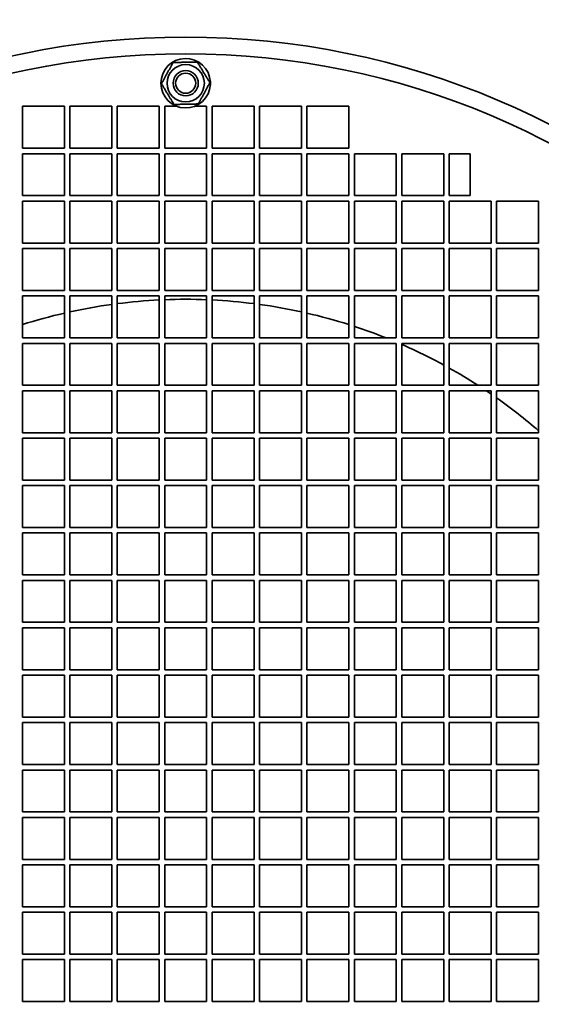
# Model space of a CAD drawing. Header units: millimetres. Extents: x 589 to 1091, y 185 to 1003.
# Tile 3 of 5: x 837 to 961, y 588 to 823. Entities that reach past the tile are written whole.
import ezdxf

# ---------------------------------------------------------------- set-up
doc = ezdxf.new("R2010")
doc.units = ezdxf.units.MM
doc.header["$LTSCALE"] = 4
doc.layers.add('Krawędzie widoczne(ISO)', color=7, linetype='Continuous', lineweight=35, true_color=0x262659)

msp = doc.modelspace()

# ---------------------------------------------------------------- linework, layer by layer
at = {"layer": 'Krawędzie widoczne(ISO)'}
for p, q in [((882.1, 807.68), (881.74, 807.68)), ((881.86, 808.32), (882.1, 808.32)), ((837.31, 802.5), (847.31, 802.5)), ((837.31, 792.5), (837.31, 802.5)), ((847.31, 802.5), (847.31, 792.5)), ((848.61, 802.5), (858.61, 802.5)), ((848.61, 792.5), (848.61, 802.5)), ((858.61, 802.5), (858.61, 792.5)), ((859.91, 802.5), (869.91, 802.5)), ((859.91, 792.5), (859.91, 802.5)), ((869.91, 802.5), (869.91, 792.5)), ((871.21, 792.5), (871.21, 802.5)), ((871.21, 802.5), (874.07, 802.5)), ((878.34, 802.5), (881.21, 802.5)), ((881.21, 802.5), (881.21, 792.5)), ((882.51, 792.5), (882.51, 802.5)), ((882.51, 802.5), (892.51, 802.5)), ((892.51, 802.5), (892.51, 792.5)), ((893.81, 792.5), (893.81, 802.5)), ((893.81, 802.5), (903.81, 802.5)), ((903.81, 802.5), (903.81, 792.5)), ((905.11, 792.5), (905.11, 802.5)), ((905.11, 802.5), (915.11, 802.5)), ((915.11, 802.5), (915.11, 792.5)), ((847.31, 792.5), (837.31, 792.5)), ((837.31, 791.2), (847.31, 791.2)), ((837.31, 781.2), (837.31, 791.2)), ((847.31, 791.2), (847.31, 781.2)), ((858.61, 792.5), (848.61, 792.5)), ((848.61, 791.2), (858.61, 791.2)), ((848.61, 781.2), (848.61, 791.2)), ((858.61, 791.2), (858.61, 781.2)), ((869.91, 792.5), (859.91, 792.5)), ((859.91, 791.2), (869.91, 791.2)), ((859.91, 781.2), (859.91, 791.2)), ((869.91, 791.2), (869.91, 781.2)), ((881.21, 792.5), (871.21, 792.5)), ((871.21, 781.2), (871.21, 791.2)), ((871.21, 791.2), (881.21, 791.2)), ((881.21, 791.2), (881.21, 781.2)), ((892.51, 792.5), (882.51, 792.5)), ((882.51, 781.2), (882.51, 791.2)), ((882.51, 791.2), (892.51, 791.2)), ((892.51, 791.2), (892.51, 781.2)), ((903.81, 792.5), (893.81, 792.5)), ((893.81, 781.2), (893.81, 791.2)), ((893.81, 791.2), (903.81, 791.2)), ((903.81, 791.2), (903.81, 781.2)), ((915.11, 792.5), (905.11, 792.5)), ((905.11, 781.2), (905.11, 791.2)), ((905.11, 791.2), (915.11, 791.2)), ((915.11, 791.2), (915.11, 781.2)), ((916.41, 781.2), (916.41, 791.2)), ((916.41, 791.2), (926.41, 791.2)), ((926.41, 791.2), (926.41, 781.2)), ((927.71, 781.2), (927.71, 791.2)), ((927.71, 791.2), (937.71, 791.2)), ((937.71, 791.2), (937.71, 781.2)), ((939.01, 791.2), (944.01, 791.2)), ((939.01, 781.2), (939.01, 791.2)), ((944.01, 791.2), (944.01, 781.2)), ((847.31, 781.2), (837.31, 781.2)), ((837.31, 779.9), (847.31, 779.9)), ((837.31, 769.9), (837.31, 779.9)), ((847.31, 779.9), (847.31, 769.9)), ((858.61, 781.2), (848.61, 781.2)), ((848.61, 779.9), (858.61, 779.9)), ((848.61, 769.9), (848.61, 779.9)), ((858.61, 779.9), (858.61, 769.9)), ((869.91, 781.2), (859.91, 781.2)), ((859.91, 779.9), (869.91, 779.9)), ((859.91, 769.9), (859.91, 779.9)), ((869.91, 779.9), (869.91, 769.9)), ((881.21, 781.2), (871.21, 781.2)), ((871.21, 769.9), (871.21, 779.9)), ((871.21, 779.9), (881.21, 779.9)), ((881.21, 779.9), (881.21, 769.9)), ((892.51, 781.2), (882.51, 781.2)), ((882.51, 769.9), (882.51, 779.9)), ((882.51, 779.9), (892.51, 779.9)), ((892.51, 779.9), (892.51, 769.9)), ((903.81, 781.2), (893.81, 781.2)), ((893.81, 769.9), (893.81, 779.9)), ((893.81, 779.9), (903.81, 779.9)), ((903.81, 779.9), (903.81, 769.9)), ((915.11, 781.2), (905.11, 781.2)), ((905.11, 769.9), (905.11, 779.9)), ((905.11, 779.9), (915.11, 779.9)), ((915.11, 779.9), (915.11, 769.9)), ((926.41, 781.2), (916.41, 781.2)), ((916.41, 769.9), (916.41, 779.9)), ((916.41, 779.9), (926.41, 779.9)), ((926.41, 779.9), (926.41, 769.9)), ((937.71, 781.2), (927.71, 781.2)), ((927.71, 769.9), (927.71, 779.9)), ((927.71, 779.9), (937.71, 779.9)), ((937.71, 779.9), (937.71, 769.9)), ((944.01, 781.2), (939.01, 781.2)), ((939.01, 769.9), (939.01, 779.9)), ((939.01, 779.9), (949.01, 779.9)), ((949.01, 779.9), (949.01, 769.9)), ((950.31, 769.9), (950.31, 779.9)), ((950.31, 779.9), (960.31, 779.9)), ((960.31, 779.9), (960.31, 769.9)), ((847.31, 769.9), (837.31, 769.9)), ((858.61, 769.9), (848.61, 769.9)), ((869.91, 769.9), (859.91, 769.9)), ((881.21, 769.9), (871.21, 769.9)), ((892.51, 769.9), (882.51, 769.9)), ((903.81, 769.9), (893.81, 769.9)), ((915.11, 769.9), (905.11, 769.9)), ((926.41, 769.9), (916.41, 769.9)), ((937.71, 769.9), (927.71, 769.9)), ((949.01, 769.9), (939.01, 769.9)), ((960.31, 769.9), (950.31, 769.9)), ((837.31, 768.6), (847.31, 768.6)), ((837.31, 758.6), (837.31, 768.6)), ((847.31, 768.6), (847.31, 758.6)), ((848.61, 768.6), (858.61, 768.6)), ((848.61, 758.6), (848.61, 768.6)), ((858.61, 768.6), (858.61, 758.6)), ((859.91, 768.6), (869.91, 768.6)), ((859.91, 758.6), (859.91, 768.6)), ((869.91, 768.6), (869.91, 758.6)), ((871.21, 758.6), (871.21, 768.6)), ((871.21, 768.6), (881.21, 768.6)), ((881.21, 768.6), (881.21, 758.6)), ((882.51, 758.6), (882.51, 768.6)), ((882.51, 768.6), (892.51, 768.6)), ((892.51, 768.6), (892.51, 758.6)), ((893.81, 758.6), (893.81, 768.6)), ((893.81, 768.6), (903.81, 768.6)), ((903.81, 768.6), (903.81, 758.6)), ((905.11, 758.6), (905.11, 768.6)), ((905.11, 768.6), (915.11, 768.6)), ((915.11, 768.6), (915.11, 758.6)), ((916.41, 758.6), (916.41, 768.6)), ((916.41, 768.6), (926.41, 768.6)), ((926.41, 768.6), (926.41, 758.6)), ((927.71, 758.6), (927.71, 768.6)), ((927.71, 768.6), (937.71, 768.6)), ((937.71, 768.6), (937.71, 758.6)), ((939.01, 758.6), (939.01, 768.6)), ((939.01, 768.6), (949.01, 768.6)), ((949.01, 768.6), (949.01, 758.6)), ((950.31, 758.6), (950.31, 768.6)), ((950.31, 768.6), (960.31, 768.6)), ((960.31, 768.6), (960.31, 758.6)), ((847.31, 758.6), (837.31, 758.6)), ((858.61, 758.6), (848.61, 758.6)), ((869.91, 758.6), (859.91, 758.6)), ((881.21, 758.6), (871.21, 758.6)), ((892.51, 758.6), (882.51, 758.6)), ((903.81, 758.6), (893.81, 758.6)), ((915.11, 758.6), (905.11, 758.6)), ((926.41, 758.6), (916.41, 758.6)), ((937.71, 758.6), (927.71, 758.6)), ((949.01, 758.6), (939.01, 758.6)), ((960.31, 758.6), (950.31, 758.6)), ((837.31, 757.3), (847.31, 757.3)), ((837.31, 747.3), (837.31, 757.3)), ((847.31, 757.3), (847.31, 747.3)), ((848.61, 757.3), (858.61, 757.3)), ((848.61, 747.3), (848.61, 757.3)), ((858.61, 757.3), (858.61, 747.3)), ((859.91, 757.3), (869.91, 757.3)), ((859.91, 747.3), (859.91, 757.3)), ((869.91, 757.3), (869.91, 747.3)), ((871.21, 747.3), (871.21, 757.3)), ((871.21, 757.3), (881.21, 757.3)), ((881.21, 757.3), (881.21, 747.3)), ((882.51, 747.3), (882.51, 757.3)), ((882.51, 757.3), (892.51, 757.3)), ((892.51, 757.3), (892.51, 747.3)), ((893.81, 747.3), (893.81, 757.3)), ((893.81, 757.3), (903.81, 757.3)), ((903.81, 757.3), (903.81, 747.3)), ((905.11, 747.3), (905.11, 757.3)), ((905.11, 757.3), (915.11, 757.3)), ((915.11, 757.3), (915.11, 747.3)), ((916.41, 747.3), (916.41, 757.3)), ((916.41, 757.3), (926.41, 757.3)), ((926.41, 757.3), (926.41, 747.3)), ((927.71, 747.3), (927.71, 757.3)), ((927.71, 757.3), (937.71, 757.3)), ((937.71, 757.3), (937.71, 747.3)), ((939.01, 747.3), (939.01, 757.3)), ((939.01, 757.3), (949.01, 757.3)), ((949.01, 757.3), (949.01, 747.3)), ((950.31, 747.3), (950.31, 757.3)), ((950.31, 757.3), (960.31, 757.3)), ((960.31, 757.3), (960.31, 747.3)), ((847.31, 747.3), (837.31, 747.3)), ((858.61, 747.3), (848.61, 747.3)), ((869.91, 747.3), (859.91, 747.3)), ((881.21, 747.3), (871.21, 747.3)), ((892.51, 747.3), (882.51, 747.3)), ((903.81, 747.3), (893.81, 747.3)), ((915.11, 747.3), (905.11, 747.3)), ((926.41, 747.3), (916.41, 747.3)), ((937.71, 747.3), (927.71, 747.3)), ((949.01, 747.3), (939.01, 747.3)), ((960.31, 747.3), (950.31, 747.3)), ((837.31, 746), (847.31, 746)), ((837.31, 736), (837.31, 746)), ((847.31, 746), (847.31, 736)), ((848.61, 746), (858.61, 746)), ((848.61, 736), (848.61, 746)), ((858.61, 746), (858.61, 736)), ((859.91, 746), (869.91, 746)), ((859.91, 736), (859.91, 746)), ((869.91, 746), (869.91, 736)), ((871.21, 736), (871.21, 746)), ((871.21, 746), (881.21, 746)), ((881.21, 746), (881.21, 736)), ((882.51, 736), (882.51, 746)), ((882.51, 746), (892.51, 746)), ((892.51, 746), (892.51, 736)), ((893.81, 736), (893.81, 746)), ((893.81, 746), (903.81, 746)), ((903.81, 746), (903.81, 736)), ((905.11, 736), (905.11, 746)), ((905.11, 746), (915.11, 746)), ((915.11, 746), (915.11, 736)), ((916.41, 736), (916.41, 746)), ((916.41, 746), (926.41, 746)), ((926.41, 746), (926.41, 736)), ((927.71, 736), (927.71, 746)), ((927.71, 746), (937.71, 746)), ((937.71, 746), (937.71, 736)), ((939.01, 736), (939.01, 746)), ((939.01, 746), (949.01, 746)), ((949.01, 746), (949.01, 736)), ((950.31, 736), (950.31, 746)), ((950.31, 746), (960.31, 746)), ((960.31, 746), (960.31, 736)), ((847.31, 736), (837.31, 736)), ((837.31, 734.7), (847.31, 734.7)), ((837.31, 724.7), (837.31, 734.7)), ((847.31, 734.7), (847.31, 724.7)), ((858.61, 736), (848.61, 736)), ((848.61, 734.7), (858.61, 734.7)), ((848.61, 724.7), (848.61, 734.7)), ((858.61, 734.7), (858.61, 724.7)), ((869.91, 736), (859.91, 736)), ((859.91, 734.7), (869.91, 734.7)), ((859.91, 724.7), (859.91, 734.7)), ((869.91, 734.7), (869.91, 724.7)), ((881.21, 736), (871.21, 736)), ((871.21, 724.7), (871.21, 734.7)), ((871.21, 734.7), (881.21, 734.7)), ((881.21, 734.7), (881.21, 724.7)), ((892.51, 736), (882.51, 736)), ((882.51, 724.7), (882.51, 734.7)), ((882.51, 734.7), (892.51, 734.7)), ((892.51, 734.7), (892.51, 724.7)), ((903.81, 736), (893.81, 736)), ((893.81, 724.7), (893.81, 734.7)), ((893.81, 734.7), (903.81, 734.7)), ((903.81, 734.7), (903.81, 724.7)), ((915.11, 736), (905.11, 736)), ((905.11, 724.7), (905.11, 734.7)), ((905.11, 734.7), (915.11, 734.7)), ((915.11, 734.7), (915.11, 724.7)), ((926.41, 736), (916.41, 736)), ((916.41, 724.7), (916.41, 734.7)), ((916.41, 734.7), (926.41, 734.7)), ((926.41, 734.7), (926.41, 724.7)), ((937.71, 736), (927.71, 736)), ((927.71, 724.7), (927.71, 734.7)), ((927.71, 734.7), (937.71, 734.7)), ((937.71, 734.7), (937.71, 724.7)), ((949.01, 736), (939.01, 736)), ((939.01, 724.7), (939.01, 734.7)), ((939.01, 734.7), (949.01, 734.7)), ((949.01, 734.7), (949.01, 724.7)), ((960.31, 736), (950.31, 736)), ((950.31, 724.7), (950.31, 734.7)), ((950.31, 734.7), (960.31, 734.7)), ((960.31, 734.7), (960.31, 724.7)), ((847.31, 724.7), (837.31, 724.7)), ((837.31, 723.4), (847.31, 723.4)), ((837.31, 713.4), (837.31, 723.4)), ((847.31, 723.4), (847.31, 713.4)), ((858.61, 724.7), (848.61, 724.7)), ((848.61, 723.4), (858.61, 723.4)), ((848.61, 713.4), (848.61, 723.4)), ((858.61, 723.4), (858.61, 713.4)), ((869.91, 724.7), (859.91, 724.7)), ((859.91, 723.4), (869.91, 723.4)), ((859.91, 713.4), (859.91, 723.4)), ((869.91, 723.4), (869.91, 713.4)), ((881.21, 724.7), (871.21, 724.7)), ((871.21, 713.4), (871.21, 723.4)), ((871.21, 723.4), (881.21, 723.4)), ((881.21, 723.4), (881.21, 713.4)), ((892.51, 724.7), (882.51, 724.7)), ((882.51, 713.4), (882.51, 723.4)), ((882.51, 723.4), (892.51, 723.4)), ((892.51, 723.4), (892.51, 713.4)), ((903.81, 724.7), (893.81, 724.7)), ((893.81, 713.4), (893.81, 723.4)), ((893.81, 723.4), (903.81, 723.4)), ((903.81, 723.4), (903.81, 713.4)), ((915.11, 724.7), (905.11, 724.7)), ((905.11, 713.4), (905.11, 723.4)), ((905.11, 723.4), (915.11, 723.4)), ((915.11, 723.4), (915.11, 713.4)), ((926.41, 724.7), (916.41, 724.7)), ((916.41, 713.4), (916.41, 723.4)), ((916.41, 723.4), (926.41, 723.4)), ((926.41, 723.4), (926.41, 713.4)), ((937.71, 724.7), (927.71, 724.7)), ((927.71, 713.4), (927.71, 723.4)), ((927.71, 723.4), (937.71, 723.4)), ((937.71, 723.4), (937.71, 713.4)), ((949.01, 724.7), (939.01, 724.7)), ((939.01, 713.4), (939.01, 723.4)), ((939.01, 723.4), (949.01, 723.4)), ((949.01, 723.4), (949.01, 713.4)), ((960.31, 724.7), (950.31, 724.7)), ((950.31, 713.4), (950.31, 723.4)), ((950.31, 723.4), (960.31, 723.4)), ((960.31, 723.4), (960.31, 713.4)), ((847.31, 713.4), (837.31, 713.4)), ((837.31, 712.1), (847.31, 712.1)), ((837.31, 702.1), (837.31, 712.1)), ((847.31, 712.1), (847.31, 702.1)), ((858.61, 713.4), (848.61, 713.4)), ((848.61, 712.1), (858.61, 712.1)), ((848.61, 702.1), (848.61, 712.1)), ((858.61, 712.1), (858.61, 702.1)), ((869.91, 713.4), (859.91, 713.4)), ((859.91, 712.1), (869.91, 712.1)), ((859.91, 702.1), (859.91, 712.1)), ((869.91, 712.1), (869.91, 702.1)), ((881.21, 713.4), (871.21, 713.4)), ((871.21, 702.1), (871.21, 712.1)), ((871.21, 712.1), (881.21, 712.1)), ((881.21, 712.1), (881.21, 702.1)), ((892.51, 713.4), (882.51, 713.4)), ((882.51, 702.1), (882.51, 712.1)), ((882.51, 712.1), (892.51, 712.1)), ((892.51, 712.1), (892.51, 702.1)), ((903.81, 713.4), (893.81, 713.4)), ((893.81, 702.1), (893.81, 712.1)), ((893.81, 712.1), (903.81, 712.1)), ((903.81, 712.1), (903.81, 702.1)), ((915.11, 713.4), (905.11, 713.4)), ((905.11, 702.1), (905.11, 712.1)), ((905.11, 712.1), (915.11, 712.1)), ((915.11, 712.1), (915.11, 702.1)), ((926.41, 713.4), (916.41, 713.4)), ((916.41, 702.1), (916.41, 712.1)), ((916.41, 712.1), (926.41, 712.1)), ((926.41, 712.1), (926.41, 702.1)), ((937.71, 713.4), (927.71, 713.4)), ((927.71, 702.1), (927.71, 712.1)), ((927.71, 712.1), (937.71, 712.1)), ((937.71, 712.1), (937.71, 702.1)), ((949.01, 713.4), (939.01, 713.4)), ((939.01, 702.1), (939.01, 712.1)), ((939.01, 712.1), (949.01, 712.1)), ((949.01, 712.1), (949.01, 702.1)), ((960.31, 713.4), (950.31, 713.4)), ((950.31, 702.1), (950.31, 712.1)), ((950.31, 712.1), (960.31, 712.1)), ((960.31, 712.1), (960.31, 702.1)), ((847.31, 702.1), (837.31, 702.1)), ((858.61, 702.1), (848.61, 702.1)), ((869.91, 702.1), (859.91, 702.1)), ((881.21, 702.1), (871.21, 702.1)), ((892.51, 702.1), (882.51, 702.1)), ((903.81, 702.1), (893.81, 702.1)), ((915.11, 702.1), (905.11, 702.1)), ((926.41, 702.1), (916.41, 702.1)), ((937.71, 702.1), (927.71, 702.1)), ((949.01, 702.1), (939.01, 702.1)), ((960.31, 702.1), (950.31, 702.1)), ((837.31, 700.8), (847.31, 700.8)), ((837.31, 690.8), (837.31, 700.8)), ((847.31, 700.8), (847.31, 690.8)), ((848.61, 700.8), (858.61, 700.8)), ((848.61, 690.8), (848.61, 700.8)), ((858.61, 700.8), (858.61, 690.8)), ((859.91, 700.8), (869.91, 700.8)), ((859.91, 690.8), (859.91, 700.8)), ((869.91, 700.8), (869.91, 690.8)), ((871.21, 690.8), (871.21, 700.8)), ((871.21, 700.8), (881.21, 700.8)), ((881.21, 700.8), (881.21, 690.8)), ((882.51, 690.8), (882.51, 700.8)), ((882.51, 700.8), (892.51, 700.8)), ((892.51, 700.8), (892.51, 690.8)), ((893.81, 690.8), (893.81, 700.8)), ((893.81, 700.8), (903.81, 700.8)), ((903.81, 700.8), (903.81, 690.8)), ((905.11, 690.8), (905.11, 700.8)), ((905.11, 700.8), (915.11, 700.8)), ((915.11, 700.8), (915.11, 690.8)), ((916.41, 690.8), (916.41, 700.8)), ((916.41, 700.8), (926.41, 700.8)), ((926.41, 700.8), (926.41, 690.8)), ((927.71, 690.8), (927.71, 700.8)), ((927.71, 700.8), (937.71, 700.8)), ((937.71, 700.8), (937.71, 690.8)), ((939.01, 690.8), (939.01, 700.8)), ((939.01, 700.8), (949.01, 700.8)), ((949.01, 700.8), (949.01, 690.8)), ((950.31, 690.8), (950.31, 700.8)), ((950.31, 700.8), (960.31, 700.8)), ((960.31, 700.8), (960.31, 690.8)), ((847.31, 690.8), (837.31, 690.8)), ((858.61, 690.8), (848.61, 690.8)), ((869.91, 690.8), (859.91, 690.8)), ((881.21, 690.8), (871.21, 690.8)), ((892.51, 690.8), (882.51, 690.8)), ((903.81, 690.8), (893.81, 690.8)), ((915.11, 690.8), (905.11, 690.8)), ((926.41, 690.8), (916.41, 690.8)), ((937.71, 690.8), (927.71, 690.8)), ((949.01, 690.8), (939.01, 690.8)), ((960.31, 690.8), (950.31, 690.8)), ((837.31, 689.5), (847.31, 689.5)), ((837.31, 679.5), (837.31, 689.5)), ((847.31, 689.5), (847.31, 679.5)), ((848.61, 689.5), (858.61, 689.5)), ((848.61, 679.5), (848.61, 689.5)), ((858.61, 689.5), (858.61, 679.5)), ((859.91, 689.5), (869.91, 689.5)), ((859.91, 679.5), (859.91, 689.5)), ((869.91, 689.5), (869.91, 679.5)), ((871.21, 679.5), (871.21, 689.5)), ((871.21, 689.5), (881.21, 689.5)), ((881.21, 689.5), (881.21, 679.5)), ((882.51, 679.5), (882.51, 689.5)), ((882.51, 689.5), (892.51, 689.5)), ((892.51, 689.5), (892.51, 679.5)), ((893.81, 679.5), (893.81, 689.5)), ((893.81, 689.5), (903.81, 689.5)), ((903.81, 689.5), (903.81, 679.5)), ((905.11, 679.5), (905.11, 689.5)), ((905.11, 689.5), (915.11, 689.5)), ((915.11, 689.5), (915.11, 679.5)), ((916.41, 679.5), (916.41, 689.5)), ((916.41, 689.5), (926.41, 689.5)), ((926.41, 689.5), (926.41, 679.5)), ((927.71, 679.5), (927.71, 689.5)), ((927.71, 689.5), (937.71, 689.5)), ((937.71, 689.5), (937.71, 679.5)), ((939.01, 679.5), (939.01, 689.5)), ((939.01, 689.5), (949.01, 689.5)), ((949.01, 689.5), (949.01, 679.5)), ((950.31, 679.5), (950.31, 689.5)), ((950.31, 689.5), (960.31, 689.5)), ((960.31, 689.5), (960.31, 679.5)), ((847.31, 679.5), (837.31, 679.5)), ((858.61, 679.5), (848.61, 679.5)), ((869.91, 679.5), (859.91, 679.5)), ((881.21, 679.5), (871.21, 679.5)), ((892.51, 679.5), (882.51, 679.5)), ((903.81, 679.5), (893.81, 679.5)), ((915.11, 679.5), (905.11, 679.5)), ((926.41, 679.5), (916.41, 679.5)), ((937.71, 679.5), (927.71, 679.5)), ((949.01, 679.5), (939.01, 679.5)), ((960.31, 679.5), (950.31, 679.5)), ((837.31, 678.2), (847.31, 678.2)), ((837.31, 668.2), (837.31, 678.2)), ((847.31, 678.2), (847.31, 668.2)), ((848.61, 678.2), (858.61, 678.2)), ((848.61, 668.2), (848.61, 678.2)), ((858.61, 678.2), (858.61, 668.2)), ((859.91, 678.2), (869.91, 678.2)), ((859.91, 668.2), (859.91, 678.2)), ((869.91, 678.2), (869.91, 668.2)), ((871.21, 668.2), (871.21, 678.2)), ((871.21, 678.2), (881.21, 678.2)), ((881.21, 678.2), (881.21, 668.2)), ((882.51, 668.2), (882.51, 678.2)), ((882.51, 678.2), (892.51, 678.2)), ((892.51, 678.2), (892.51, 668.2)), ((893.81, 668.2), (893.81, 678.2)), ((893.81, 678.2), (903.81, 678.2)), ((903.81, 678.2), (903.81, 668.2)), ((905.11, 668.2), (905.11, 678.2)), ((905.11, 678.2), (915.11, 678.2)), ((915.11, 678.2), (915.11, 668.2)), ((916.41, 668.2), (916.41, 678.2)), ((916.41, 678.2), (926.41, 678.2)), ((926.41, 678.2), (926.41, 668.2)), ((927.71, 668.2), (927.71, 678.2)), ((927.71, 678.2), (937.71, 678.2)), ((937.71, 678.2), (937.71, 668.2)), ((939.01, 668.2), (939.01, 678.2)), ((939.01, 678.2), (949.01, 678.2)), ((949.01, 678.2), (949.01, 668.2)), ((950.31, 668.2), (950.31, 678.2)), ((950.31, 678.2), (960.31, 678.2)), ((960.31, 678.2), (960.31, 668.2)), ((847.31, 668.2), (837.31, 668.2)), ((837.31, 666.9), (847.31, 666.9)), ((837.31, 656.9), (837.31, 666.9)), ((847.31, 666.9), (847.31, 656.9)), ((858.61, 668.2), (848.61, 668.2)), ((848.61, 666.9), (858.61, 666.9)), ((848.61, 656.9), (848.61, 666.9)), ((858.61, 666.9), (858.61, 656.9)), ((869.91, 668.2), (859.91, 668.2)), ((859.91, 666.9), (869.91, 666.9)), ((859.91, 656.9), (859.91, 666.9)), ((869.91, 666.9), (869.91, 656.9)), ((881.21, 668.2), (871.21, 668.2)), ((871.21, 656.9), (871.21, 666.9)), ((871.21, 666.9), (881.21, 666.9)), ((881.21, 666.9), (881.21, 656.9)), ((892.51, 668.2), (882.51, 668.2)), ((882.51, 656.9), (882.51, 666.9)), ((882.51, 666.9), (892.51, 666.9)), ((892.51, 666.9), (892.51, 656.9)), ((903.81, 668.2), (893.81, 668.2)), ((893.81, 656.9), (893.81, 666.9)), ((893.81, 666.9), (903.81, 666.9)), ((903.81, 666.9), (903.81, 656.9)), ((915.11, 668.2), (905.11, 668.2)), ((905.11, 656.9), (905.11, 666.9)), ((905.11, 666.9), (915.11, 666.9)), ((915.11, 666.9), (915.11, 656.9)), ((926.41, 668.2), (916.41, 668.2)), ((916.41, 656.9), (916.41, 666.9)), ((916.41, 666.9), (926.41, 666.9)), ((926.41, 666.9), (926.41, 656.9)), ((937.71, 668.2), (927.71, 668.2)), ((927.71, 656.9), (927.71, 666.9)), ((927.71, 666.9), (937.71, 666.9)), ((937.71, 666.9), (937.71, 656.9)), ((949.01, 668.2), (939.01, 668.2)), ((939.01, 656.9), (939.01, 666.9)), ((939.01, 666.9), (949.01, 666.9)), ((949.01, 666.9), (949.01, 656.9)), ((960.31, 668.2), (950.31, 668.2)), ((950.31, 656.9), (950.31, 666.9)), ((950.31, 666.9), (960.31, 666.9)), ((960.31, 666.9), (960.31, 656.9)), ((847.31, 656.9), (837.31, 656.9)), ((837.31, 655.6), (847.31, 655.6)), ((837.31, 645.6), (837.31, 655.6)), ((847.31, 655.6), (847.31, 645.6)), ((858.61, 656.9), (848.61, 656.9)), ((848.61, 655.6), (858.61, 655.6)), ((848.61, 645.6), (848.61, 655.6)), ((858.61, 655.6), (858.61, 645.6)), ((869.91, 656.9), (859.91, 656.9)), ((859.91, 655.6), (869.91, 655.6)), ((859.91, 645.6), (859.91, 655.6)), ((869.91, 655.6), (869.91, 645.6)), ((881.21, 656.9), (871.21, 656.9)), ((871.21, 645.6), (871.21, 655.6)), ((871.21, 655.6), (881.21, 655.6)), ((881.21, 655.6), (881.21, 645.6)), ((892.51, 656.9), (882.51, 656.9)), ((882.51, 645.6), (882.51, 655.6)), ((882.51, 655.6), (892.51, 655.6)), ((892.51, 655.6), (892.51, 645.6)), ((903.81, 656.9), (893.81, 656.9)), ((893.81, 645.6), (893.81, 655.6)), ((893.81, 655.6), (903.81, 655.6)), ((903.81, 655.6), (903.81, 645.6)), ((915.11, 656.9), (905.11, 656.9)), ((905.11, 645.6), (905.11, 655.6)), ((905.11, 655.6), (915.11, 655.6)), ((915.11, 655.6), (915.11, 645.6)), ((926.41, 656.9), (916.41, 656.9)), ((916.41, 645.6), (916.41, 655.6)), ((916.41, 655.6), (926.41, 655.6)), ((926.41, 655.6), (926.41, 645.6)), ((937.71, 656.9), (927.71, 656.9)), ((927.71, 645.6), (927.71, 655.6)), ((927.71, 655.6), (937.71, 655.6)), ((937.71, 655.6), (937.71, 645.6)), ((949.01, 656.9), (939.01, 656.9)), ((939.01, 645.6), (939.01, 655.6)), ((939.01, 655.6), (949.01, 655.6)), ((949.01, 655.6), (949.01, 645.6)), ((960.31, 656.9), (950.31, 656.9)), ((950.31, 645.6), (950.31, 655.6)), ((950.31, 655.6), (960.31, 655.6)), ((960.31, 655.6), (960.31, 645.6)), ((847.31, 645.6), (837.31, 645.6)), ((858.61, 645.6), (848.61, 645.6)), ((869.91, 645.6), (859.91, 645.6)), ((881.21, 645.6), (871.21, 645.6)), ((892.51, 645.6), (882.51, 645.6)), ((903.81, 645.6), (893.81, 645.6)), ((915.11, 645.6), (905.11, 645.6)), ((926.41, 645.6), (916.41, 645.6)), ((937.71, 645.6), (927.71, 645.6)), ((949.01, 645.6), (939.01, 645.6)), ((960.31, 645.6), (950.31, 645.6)), ((837.31, 644.3), (847.31, 644.3)), ((837.31, 634.3), (837.31, 644.3)), ((847.31, 644.3), (847.31, 634.3)), ((848.61, 644.3), (858.61, 644.3)), ((848.61, 634.3), (848.61, 644.3)), ((858.61, 644.3), (858.61, 634.3)), ((859.91, 644.3), (869.91, 644.3)), ((859.91, 634.3), (859.91, 644.3)), ((869.91, 644.3), (869.91, 634.3)), ((871.21, 634.3), (871.21, 644.3)), ((871.21, 644.3), (881.21, 644.3)), ((881.21, 644.3), (881.21, 634.3)), ((882.51, 634.3), (882.51, 644.3)), ((882.51, 644.3), (892.51, 644.3)), ((892.51, 644.3), (892.51, 634.3)), ((893.81, 634.3), (893.81, 644.3)), ((893.81, 644.3), (903.81, 644.3)), ((903.81, 644.3), (903.81, 634.3)), ((905.11, 634.3), (905.11, 644.3)), ((905.11, 644.3), (915.11, 644.3)), ((915.11, 644.3), (915.11, 634.3)), ((916.41, 634.3), (916.41, 644.3)), ((916.41, 644.3), (926.41, 644.3)), ((926.41, 644.3), (926.41, 634.3)), ((927.71, 634.3), (927.71, 644.3)), ((927.71, 644.3), (937.71, 644.3)), ((937.71, 644.3), (937.71, 634.3)), ((939.01, 634.3), (939.01, 644.3)), ((939.01, 644.3), (949.01, 644.3)), ((949.01, 644.3), (949.01, 634.3)), ((950.31, 634.3), (950.31, 644.3)), ((950.31, 644.3), (960.31, 644.3)), ((960.31, 644.3), (960.31, 634.3)), ((847.31, 634.3), (837.31, 634.3)), ((858.61, 634.3), (848.61, 634.3)), ((869.91, 634.3), (859.91, 634.3)), ((881.21, 634.3), (871.21, 634.3)), ((892.51, 634.3), (882.51, 634.3)), ((903.81, 634.3), (893.81, 634.3)), ((915.11, 634.3), (905.11, 634.3)), ((926.41, 634.3), (916.41, 634.3)), ((937.71, 634.3), (927.71, 634.3)), ((949.01, 634.3), (939.01, 634.3)), ((960.31, 634.3), (950.31, 634.3)), ((837.31, 633), (847.31, 633)), ((837.31, 623), (837.31, 633)), ((847.31, 633), (847.31, 623)), ((848.61, 633), (858.61, 633)), ((848.61, 623), (848.61, 633)), ((858.61, 633), (858.61, 623)), ((859.91, 633), (869.91, 633)), ((859.91, 623), (859.91, 633)), ((869.91, 633), (869.91, 623)), ((871.21, 623), (871.21, 633)), ((871.21, 633), (881.21, 633)), ((881.21, 633), (881.21, 623)), ((882.51, 623), (882.51, 633)), ((882.51, 633), (892.51, 633)), ((892.51, 633), (892.51, 623)), ((893.81, 623), (893.81, 633)), ((893.81, 633), (903.81, 633)), ((903.81, 633), (903.81, 623)), ((905.11, 623), (905.11, 633)), ((905.11, 633), (915.11, 633)), ((915.11, 633), (915.11, 623)), ((916.41, 623), (916.41, 633)), ((916.41, 633), (926.41, 633)), ((926.41, 633), (926.41, 623)), ((927.71, 623), (927.71, 633)), ((927.71, 633), (937.71, 633)), ((937.71, 633), (937.71, 623)), ((939.01, 623), (939.01, 633)), ((939.01, 633), (949.01, 633)), ((949.01, 633), (949.01, 623)), ((950.31, 623), (950.31, 633)), ((950.31, 633), (960.31, 633)), ((960.31, 633), (960.31, 623)), ((847.31, 623), (837.31, 623)), ((858.61, 623), (848.61, 623)), ((869.91, 623), (859.91, 623)), ((881.21, 623), (871.21, 623)), ((892.51, 623), (882.51, 623)), ((903.81, 623), (893.81, 623)), ((915.11, 623), (905.11, 623)), ((926.41, 623), (916.41, 623)), ((937.71, 623), (927.71, 623)), ((949.01, 623), (939.01, 623)), ((960.31, 623), (950.31, 623)), ((837.31, 621.7), (847.31, 621.7)), ((837.31, 611.7), (837.31, 621.7)), ((847.31, 621.7), (847.31, 611.7)), ((848.61, 621.7), (858.61, 621.7)), ((848.61, 611.7), (848.61, 621.7)), ((858.61, 621.7), (858.61, 611.7)), ((859.91, 621.7), (869.91, 621.7)), ((859.91, 611.7), (859.91, 621.7)), ((869.91, 621.7), (869.91, 611.7)), ((871.21, 621.7), (881.21, 621.7)), ((871.21, 611.7), (871.21, 621.7)), ((881.21, 621.7), (881.21, 611.7)), ((882.51, 621.7), (892.51, 621.7)), ((882.51, 611.7), (882.51, 621.7)), ((892.51, 621.7), (892.51, 611.7)), ((893.81, 621.7), (903.81, 621.7)), ((893.81, 611.7), (893.81, 621.7)), ((903.81, 621.7), (903.81, 611.7)), ((905.11, 621.7), (915.11, 621.7)), ((905.11, 611.7), (905.11, 621.7)), ((915.11, 621.7), (915.11, 611.7)), ((916.41, 621.7), (926.41, 621.7)), ((916.41, 611.7), (916.41, 621.7)), ((926.41, 621.7), (926.41, 611.7)), ((927.71, 621.7), (937.71, 621.7)), ((927.71, 611.7), (927.71, 621.7)), ((937.71, 621.7), (937.71, 611.7)), ((939.01, 621.7), (949.01, 621.7)), ((939.01, 611.7), (939.01, 621.7)), ((949.01, 621.7), (949.01, 611.7)), ((950.31, 621.7), (960.31, 621.7)), ((950.31, 611.7), (950.31, 621.7)), ((960.31, 621.7), (960.31, 611.7)), ((847.31, 611.7), (837.31, 611.7)), ((837.31, 610.4), (847.31, 610.4)), ((837.31, 600.4), (837.31, 610.4)), ((847.31, 610.4), (847.31, 600.4)), ((858.61, 611.7), (848.61, 611.7)), ((848.61, 610.4), (858.61, 610.4)), ((848.61, 600.4), (848.61, 610.4)), ((858.61, 610.4), (858.61, 600.4)), ((869.91, 611.7), (859.91, 611.7)), ((859.91, 610.4), (869.91, 610.4)), ((859.91, 600.4), (859.91, 610.4)), ((869.91, 610.4), (869.91, 600.4)), ((881.21, 611.7), (871.21, 611.7)), ((871.21, 610.4), (881.21, 610.4)), ((871.21, 600.4), (871.21, 610.4)), ((881.21, 610.4), (881.21, 600.4)), ((892.51, 611.7), (882.51, 611.7)), ((882.51, 610.4), (892.51, 610.4)), ((882.51, 600.4), (882.51, 610.4)), ((892.51, 610.4), (892.51, 600.4)), ((903.81, 611.7), (893.81, 611.7)), ((893.81, 610.4), (903.81, 610.4)), ((893.81, 600.4), (893.81, 610.4)), ((903.81, 610.4), (903.81, 600.4)), ((915.11, 611.7), (905.11, 611.7)), ((905.11, 610.4), (915.11, 610.4)), ((905.11, 600.4), (905.11, 610.4)), ((915.11, 610.4), (915.11, 600.4)), ((926.41, 611.7), (916.41, 611.7)), ((916.41, 610.4), (926.41, 610.4)), ((916.41, 600.4), (916.41, 610.4)), ((926.41, 610.4), (926.41, 600.4)), ((937.71, 611.7), (927.71, 611.7)), ((927.71, 610.4), (937.71, 610.4)), ((927.71, 600.4), (927.71, 610.4)), ((937.71, 610.4), (937.71, 600.4)), ((949.01, 611.7), (939.01, 611.7)), ((939.01, 610.4), (949.01, 610.4)), ((939.01, 600.4), (939.01, 610.4)), ((949.01, 610.4), (949.01, 600.4)), ((960.31, 611.7), (950.31, 611.7)), ((950.31, 610.4), (960.31, 610.4)), ((950.31, 600.4), (950.31, 610.4)), ((960.31, 610.4), (960.31, 600.4)), ((847.31, 600.4), (837.31, 600.4)), ((837.31, 599.1), (847.31, 599.1)), ((837.31, 589.1), (837.31, 599.1)), ((847.31, 599.1), (847.31, 589.1)), ((858.61, 600.4), (848.61, 600.4)), ((848.61, 599.1), (858.61, 599.1)), ((848.61, 589.1), (848.61, 599.1)), ((858.61, 599.1), (858.61, 589.1)), ((869.91, 600.4), (859.91, 600.4)), ((859.91, 599.1), (869.91, 599.1)), ((859.91, 589.1), (859.91, 599.1)), ((869.91, 599.1), (869.91, 589.1)), ((881.21, 600.4), (871.21, 600.4)), ((871.21, 599.1), (881.21, 599.1)), ((871.21, 589.1), (871.21, 599.1)), ((881.21, 599.1), (881.21, 589.1)), ((892.51, 600.4), (882.51, 600.4)), ((882.51, 599.1), (892.51, 599.1)), ((882.51, 589.1), (882.51, 599.1)), ((892.51, 599.1), (892.51, 589.1)), ((903.81, 600.4), (893.81, 600.4)), ((893.81, 599.1), (903.81, 599.1)), ((893.81, 589.1), (893.81, 599.1)), ((903.81, 599.1), (903.81, 589.1)), ((915.11, 600.4), (905.11, 600.4)), ((905.11, 599.1), (915.11, 599.1)), ((905.11, 589.1), (905.11, 599.1)), ((915.11, 599.1), (915.11, 589.1)), ((926.41, 600.4), (916.41, 600.4)), ((916.41, 599.1), (926.41, 599.1)), ((916.41, 589.1), (916.41, 599.1)), ((926.41, 599.1), (926.41, 589.1)), ((937.71, 600.4), (927.71, 600.4)), ((927.71, 599.1), (937.71, 599.1)), ((927.71, 589.1), (927.71, 599.1)), ((937.71, 599.1), (937.71, 589.1)), ((949.01, 600.4), (939.01, 600.4)), ((939.01, 599.1), (949.01, 599.1)), ((939.01, 589.1), (939.01, 599.1)), ((949.01, 599.1), (949.01, 589.1)), ((960.31, 600.4), (950.31, 600.4)), ((950.31, 599.1), (960.31, 599.1)), ((950.31, 589.1), (950.31, 599.1)), ((960.31, 599.1), (960.31, 589.1)), ((847.31, 589.1), (837.31, 589.1)), ((858.61, 589.1), (848.61, 589.1)), ((869.91, 589.1), (859.91, 589.1)), ((881.21, 589.1), (871.21, 589.1)), ((892.51, 589.1), (882.51, 589.1)), ((903.81, 589.1), (893.81, 589.1)), ((915.11, 589.1), (905.11, 589.1)), ((926.41, 589.1), (916.41, 589.1)), ((937.71, 589.1), (927.71, 589.1)), ((949.01, 589.1), (939.01, 589.1)), ((960.31, 589.1), (950.31, 589.1))]:
    msp.add_line(p, q, dxfattribs=at)
for centre, radius in [((876.21, 628), 191), ((876.21, 628), 187), ((876.21, 808), 4.45), ((876.21, 808), 3), ((876.21, 808), 2.39)]:
    msp.add_circle(centre, radius, dxfattribs=at)
for centre, radius, start, end in [((909.71, 654.12), 319.38, 89.9828, 161.8714), ((876.21, 808), 5.9, 3.1091, 356.8909), ((876.21, 808), 5.9, 356.8909, 3.1091), ((876.21, 628), 128.5, 92.8102, 97.2875), ((876.21, 628), 128.5, 87.77, 92.23), ((876.21, 628), 128.5, 82.7125, 87.1898), ((876.21, 628), 128.5, 97.8723, 102.403), ((876.21, 628), 128.5, 77.597, 82.1277), ((876.21, 628), 128.5, 102.9972, 107.6213), ((876.21, 628), 128.5, 72.3787, 77.0028), ((876.21, 628), 128.5, 68.1875, 71.7695), ((876.21, 628), 128.5, 61.406, 66.3732), ((876.21, 628), 128.5, 57.1895, 60.7438), ((876.21, 628), 128.5, 55.4909, 56.1347), ((876.21, 628), 128.5, 49.1202, 54.7845)]:
    msp.add_arc(centre, radius, start, end, dxfattribs=at)
for points in [[(870.44, 807.88), (871.83, 810.41), (873.22, 812.94)], [(873.22, 812.94), (876.1, 813), (878.99, 813.06)], [(878.99, 813.06), (880.48, 810.59), (881.98, 808.12)], [(873.43, 802.94), (871.93, 805.41), (870.44, 807.88)], [(881.98, 808.12), (880.59, 805.59), (879.2, 803.06)], [(879.2, 803.06), (876.31, 803), (873.43, 802.94)]]:
    msp.add_rational_spline(points, [1, 1.15470053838, 1], degree=2, dxfattribs=at)

doc.saveas('drawing.dxf')
